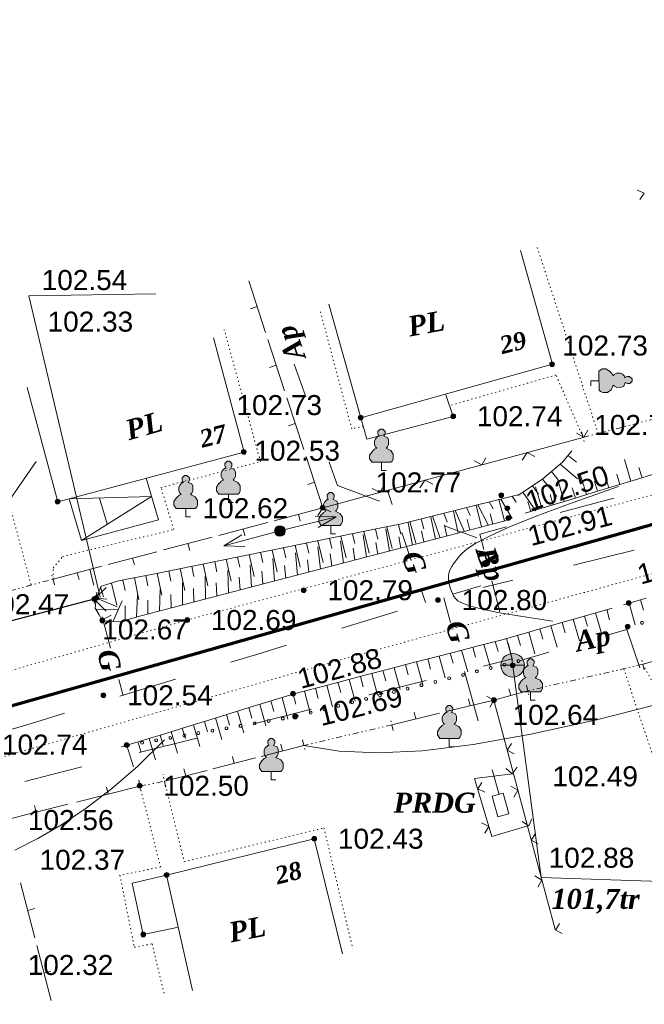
# Model space of a CAD drawing. Header units: millimetres. Extents: x 9396 to 25236, y 15106 to 31102.
# Tile 240 of 256: x 11849 to 11902, y 16812 to 16896. Entities that reach past the tile are written whole.
import ezdxf
from ezdxf.enums import TextEntityAlignment as Align

# ---------------------------------------------------------------- set-up
doc = ezdxf.new("R2010")
doc.units = ezdxf.units.MM
for name, pattern in [('DIVIDE', [1.25, 0.5, -0.25, 0, -0.25, 0, -0.25]), ('DOT', [0.25, 0, -0.25]), ('HIDDEN', [0.375, 0.25, -0.125])]:
    doc.linetypes.add(name, pattern=pattern)
for name, color, linetype, lineweight, true_color in [('1001010', 7, 'Continuous', 9, 0x000000), ('10010110', 7, 'Continuous', 20, 0xa25100), ('10010212', 7, 'Continuous', 9, 0x000000), ('1060000', 7, 'Continuous', 9, 0x000000), ('1070000', 7, 'DOT', 9, 0x000000), ('2030012', 7, 'Continuous', 9, 0x000000), ('21100200', 7, 'HIDDEN', 0, 0x800080), ('3000105', 7, 'DIVIDE', 9, 0x000000), ('3000220', 7, 'Continuous', 9, 0x000000), ('3000260', 7, 'Continuous', 9, 0x000000), ('4000091', 7, 'Continuous', 9, 0x000000), ('4000210', 7, 'Continuous', 9, 0x000000), ('5010210', 7, 'Continuous', 20, 0x008000), ('5010220', 7, 'Continuous', 30, 0x000000), ('5010420', 7, 'Continuous', 9, 0x000000), ('6011210', 1, 'Continuous', 9, 0xff0000), ('8010120', 7, 'Continuous', 20, 0x0080ff)]:
    doc.layers.add(name, color=color, linetype=linetype, lineweight=lineweight, true_color=true_color)
doc.layers.add('Канализация', color=1, linetype='Continuous', lineweight=70)
doc.styles.add('1', font='timesbi.ttf', dxfattribs={"height": 0.00127})
doc.styles.add('10', font='timesbi.ttf', dxfattribs={"height": 0.001481})
doc.styles.add('12', font='timesbi.ttf', dxfattribs={"height": 0.001693})
doc.styles.add('2', font='timesbi.ttf', dxfattribs={"height": 0.001693})
doc.styles.add('3', font='timesbi.ttf', dxfattribs={"height": 0.001693})
doc.styles.add('9', font='timesbi.ttf', dxfattribs={"height": 0.001693})
doc.styles.add('F2', font='arial.ttf', dxfattribs={"height": 0.001693})

# ---------------------------------------------------------------- blocks, each defined once
blk = doc.blocks.new('SYMBOL21100200')
at = {"true_color": 0x800080}
h = blk.add_hatch(color=216, dxfattribs=at)
edge = h.paths.add_edge_path()
edge.add_arc((0, 0), 0.1, 0, 360)
at = {"color": 216, "linetype": 'Continuous', "lineweight": 0, "true_color": 0x800080}
blk.add_circle((0, 0), 0.1, dxfattribs=at)
blk = doc.blocks.new('SYMBOL4000210')
at = {"true_color": 0xffffff}
blk.add_hatch(color=7, dxfattribs=at).paths.add_polyline_path([(0.05, 1.75), (-0.05, 1.75), (-0.15, 1.65), (-0.15, 1.55), (-0.1, 1.45), (-0.15, 1.45), (-0.25, 1.35), (-0.3, 1.25), (-0.3, 1.1), (-0.25, 1), (-0.2, 0.95), (-0.3, 0.9), (-0.35, 0.85), (-0.4, 0.8), (-0.5, 0.65), (-0.5, 0.5), (-0.4, 0.35), (-0.3, 0.35), (-0.1, 0.35), (0, 0.35), (0.15, 0.35), (0.4, 0.35), (0.45, 0.4), (0.5, 0.5), (0.5, 0.7), (0.4, 0.85), (0.2, 0.95), (0.25, 1), (0.3, 1.1), (0.3, 1.3), (0.25, 1.4), (0.1, 1.45), (0.15, 1.55), (0.15, 1.65)])
at = {"color": 18, "linetype": 'Continuous', "lineweight": 0, "true_color": 0x000000, "flags": 128}
blk.add_lwpolyline([(0.05, 1.75), (-0.05, 1.75), (-0.15, 1.65), (-0.15, 1.55), (-0.1, 1.45), (-0.15, 1.45), (-0.25, 1.35), (-0.3, 1.25), (-0.3, 1.1), (-0.25, 1), (-0.2, 0.95), (-0.3, 0.9), (-0.35, 0.85), (-0.4, 0.8), (-0.5, 0.65), (-0.5, 0.5), (-0.4, 0.35), (-0.3, 0.35), (-0.1, 0.35), (0, 0.35), (0.15, 0.35), (0.4, 0.35), (0.45, 0.4), (0.5, 0.5), (0.5, 0.7), (0.4, 0.85), (0.2, 0.95), (0.25, 1), (0.3, 1.1), (0.3, 1.3), (0.25, 1.4), (0.1, 1.45), (0.15, 1.55), (0.15, 1.65), (0.05, 1.75)], close=True, dxfattribs=at)
blk.add_lwpolyline([(0, 0.35), (0, 0), (0.2, 0)], dxfattribs=at)
blk = doc.blocks.new('SYMBOL5010420')
at = {"true_color": 0xffffff}
h = blk.add_hatch(color=7, dxfattribs=at)
edge = h.paths.add_edge_path()
edge.add_arc((0, 0), 0.5, 0, 360)
at = {"color": 18, "linetype": 'Continuous', "lineweight": 9, "true_color": 0x000000, "flags": 128}
blk.add_lwpolyline([(-0.5, 0), (0.5, 0)], dxfattribs=at)
at = {"color": 18, "linetype": 'Continuous', "lineweight": 9, "true_color": 0x000000}
blk.add_circle((0, 0), 0.5, dxfattribs=at)
blk = doc.blocks.new('SYMBOL5010220')
at = {"color": 18, "linetype": 'Continuous', "lineweight": 9, "true_color": 0x000000, "flags": 128}
blk.add_lwpolyline([(0.5, 0.5), (0, 0), (0.5, -0.5)], dxfattribs=at)
blk = doc.blocks.new('SYMBOL2030012')
at = {"true_color": 0xffffff}
h = blk.add_hatch(color=7, dxfattribs=at)
edge = h.paths.add_edge_path()
edge.add_arc((0, 0), 0.225, 0, 360)
at = {"true_color": 0x000000}
h = blk.add_hatch(color=18, dxfattribs=at)
edge = h.paths.add_edge_path()
edge.add_arc((0, 0), 0.05, 0, 360)
at = {"color": 18, "linetype": 'Continuous', "lineweight": 0, "true_color": 0x000000}
for radius in [0.225, 0.05]:
    blk.add_circle((0, 0), radius, dxfattribs=at)

msp = doc.modelspace()

# ---------------------------------------------------------------- linework, layer by layer
at = {"layer": '1001010', "color": 253}
for p, q in [((11860.578, 16853.357), (11859.54, 16856.871)), ((11854.058, 16851.617), (11853.011, 16855.14)), ((11856.226, 16853.013), (11855.583, 16855.189)), ((11854.058, 16851.617), (11860.578, 16853.357)), ((11861.258, 16823.297), (11858.348, 16822.619)), ((11859.278, 16818.277), (11862.248, 16818.907))]:
    msp.add_line(p, q, dxfattribs=at)
for points in [[(11891.159, 16876.146, 0), (11893.858, 16866.517, 0), (11877.658, 16861.977, 0), (11874.959, 16871.606, 0)], [(11865.22, 16868.739, 0), (11867.798, 16859.077, 0), (11852.058, 16854.877, 0), (11849.48, 16864.539, 0)], [(11877.658, 16861.977, 0), (11878.189, 16860.173, 0), (11885.478, 16862.097, 0)], [(11853.011, 16855.14, 0), (11859.985, 16855.338, 0), (11854.058, 16851.617, 0)], [(11863.437, 16813.538, 0), (11861.258, 16823.297, 0), (11873.738, 16826.357, 0), (11876.119, 16816.645, 0)]]:
    msp.add_polyline3d(points, dxfattribs=at)
at = {"layer": '10010110'}
for points in [[(11850.238, 16858.286, 0), (11848.658, 16856.001, 0), (11847.42, 16854.197, 0), (11846.42, 16852.712, 0), (11845.555, 16851.383, 0), (11844.72, 16850.045, 0), (11843.81, 16848.536, 0), (11842.722, 16846.693, 0), (11841.352, 16844.351, 0)], [(11899.45, 16856.173, 0), (11895.529, 16854.794, 0), (11892.481, 16853.653, 0), (11890.188, 16852.722, 0), (11888.533, 16851.971, 0), (11887.395, 16851.37, 0), (11886.659, 16850.891, 0), (11886.204, 16850.505, 0), (11885.913, 16850.182, 0), (11885.687, 16849.897, 0), (11885.502, 16849.641, 0), (11885.356, 16849.409, 0), (11885.244, 16849.198, 0), (11885.163, 16849.002, 0), (11885.11, 16848.816, 0), (11885.079, 16848.635, 0), (11885.068, 16848.456, 0), (11885.074, 16848.274, 0), (11885.095, 16848.088, 0), (11885.131, 16847.899, 0), (11885.182, 16847.708, 0), (11885.246, 16847.514, 0), (11885.324, 16847.318, 0), (11885.414, 16847.121, 0), (11885.517, 16846.922, 0), (11885.645, 16846.721, 0), (11885.869, 16846.514, 0), (11886.271, 16846.293, 0), (11886.936, 16846.054, 0), (11887.947, 16845.79, 0), (11889.388, 16845.496, 0), (11891.342, 16845.165, 0), (11893.893, 16844.791, 0)], [(11911.091, 16840.029, 0), (11903.908, 16838.041, 0), (11897.582, 16836.439, 0), (11892.029, 16835.21, 0), (11887.162, 16834.343, 0), (11882.897, 16833.826, 0), (11879.148, 16833.647, 0), (11875.83, 16833.795, 0), (11872.858, 16834.257, 0)], [(11861.084, 16834.731, 0), (11858.822, 16832.511, 0), (11856.608, 16830.597, 0), (11854.452, 16828.958, 0), (11852.366, 16827.565, 0), (11850.359, 16826.388, 0), (11848.442, 16825.397, 0)]]:
    msp.add_polyline3d(points, dxfattribs=at)
at = {"layer": '10010212', "color": 253}
for p, q in [((11895.201, 16858.787), (11895.891, 16858.217)), ((11894.531, 16858.057), (11895.971, 16856.817)), ((11894.531, 16858.057), (11895.971, 16856.817)), ((11898.621, 16856.057), (11898.071, 16857.877)), ((11898.621, 16856.057), (11898.071, 16857.877)), ((11900.501, 16856.627), (11899.951, 16858.447)), ((11900.501, 16856.627), (11899.951, 16858.447)), ((11901.441, 16856.917), (11901.181, 16857.777)), ((11893.781, 16857.427), (11894.361, 16856.737)), ((11896.741, 16855.487), (11896.191, 16857.297)), ((11896.741, 16855.487), (11896.191, 16857.297)), ((11899.561, 16856.337), (11899.301, 16857.207)), ((11902.851, 16857.347), (11900.971, 16856.767)), ((11890.951, 16855.417), (11892.601, 16856.517)), ((11892.191, 16856.237), (11892.691, 16855.517)), ((11892.981, 16854.337), (11892.431, 16856.157)), ((11892.981, 16854.337), (11892.431, 16856.157)), ((11893.021, 16856.787), (11894.241, 16855.327)), ((11893.021, 16856.787), (11894.241, 16855.327)), ((11894.861, 16854.907), (11894.311, 16856.727)), ((11894.861, 16854.907), (11894.311, 16856.727)), ((11895.801, 16855.197), (11895.541, 16856.057)), ((11899.091, 16856.197), (11897.211, 16855.627)), ((11897.681, 16855.767), (11897.421, 16856.627)), ((11900.971, 16856.767), (11899.091, 16856.197)), ((11889.011, 16854.987), (11890.931, 16855.467)), ((11890.451, 16855.347), (11890.801, 16854.837)), ((11891.371, 16855.697), (11892.451, 16854.127)), ((11891.371, 16855.697), (11892.451, 16854.127)), ((11893.921, 16854.627), (11893.661, 16855.487)), ((11897.211, 16855.627), (11895.331, 16855.057)), ((11885.171, 16854.027), (11887.091, 16854.507)), ((11886.611, 16854.387), (11886.911, 16853.707)), ((11887.091, 16854.507), (11889.011, 16854.987)), ((11887.861, 16852.747), (11887.411, 16854.587)), ((11887.861, 16852.747), (11887.411, 16854.587)), ((11887.571, 16854.627), (11888.431, 16852.937)), ((11887.571, 16854.627), (11888.431, 16852.937)), ((11888.531, 16854.867), (11888.861, 16854.277)), ((11889.801, 16853.257), (11889.321, 16855.087)), ((11889.801, 16853.257), (11889.321, 16855.087)), ((11889.491, 16855.107), (11890.461, 16853.467)), ((11889.491, 16855.107), (11890.461, 16853.467)), ((11893.451, 16854.477), (11891.571, 16853.907)), ((11892.041, 16854.047), (11891.781, 16854.907)), ((11895.331, 16855.057), (11893.451, 16854.477)), ((11881.331, 16853.077), (11883.251, 16853.557)), ((11883.251, 16853.557), (11885.171, 16854.027)), ((11883.971, 16851.727), (11883.591, 16853.587)), ((11883.971, 16851.727), (11883.591, 16853.587)), ((11883.731, 16853.677), (11884.361, 16851.877)), ((11883.731, 16853.677), (11884.361, 16851.877)), ((11884.691, 16853.907), (11884.961, 16853.147)), ((11885.911, 16852.237), (11885.501, 16854.087)), ((11885.911, 16852.237), (11885.501, 16854.087)), ((11885.651, 16854.147), (11886.401, 16852.407)), ((11885.651, 16854.147), (11886.401, 16852.407)), ((11888.831, 16852.997), (11888.601, 16853.867)), ((11879.881, 16852.767), (11880.331, 16850.917)), ((11879.881, 16852.767), (11880.331, 16850.917)), ((11880.851, 16852.957), (11881.051, 16852.127)), ((11882.031, 16851.217), (11881.681, 16853.087)), ((11882.031, 16851.217), (11881.681, 16853.087)), ((11881.811, 16853.197), (11882.321, 16851.367)), ((11881.811, 16853.197), (11882.321, 16851.367)), ((11882.771, 16853.437), (11883.001, 16852.597)), ((11884.941, 16851.977), (11884.741, 16852.897)), ((11888.341, 16852.867), (11886.401, 16852.367)), ((11886.881, 16852.487), (11886.671, 16853.387)), ((11890.281, 16853.377), (11888.341, 16852.867)), ((11875.511, 16851.877), (11877.451, 16852.277)), ((11875.991, 16851.977), (11876.441, 16850.127)), ((11875.991, 16851.977), (11876.441, 16850.127)), ((11876.961, 16852.177), (11877.171, 16851.337)), ((11877.451, 16852.277), (11879.391, 16852.667)), ((11878.141, 16850.207), (11877.871, 16852.087)), ((11878.141, 16850.207), (11877.871, 16852.087)), ((11877.931, 16852.367), (11878.381, 16850.527)), ((11877.931, 16852.367), (11878.381, 16850.527)), ((11878.911, 16852.567), (11879.111, 16851.727)), ((11880.081, 16850.707), (11879.781, 16852.587)), ((11880.081, 16850.707), (11879.781, 16852.587)), ((11881.061, 16850.967), (11880.881, 16851.927)), ((11883.001, 16851.477), (11882.811, 16852.407)), ((11886.401, 16852.367), (11884.461, 16851.857)), ((11869.691, 16850.707), (11871.631, 16851.097)), ((11871.631, 16851.097), (11873.571, 16851.487)), ((11872.111, 16851.197), (11872.541, 16849.337)), ((11872.111, 16851.197), (11872.541, 16849.337)), ((11873.081, 16851.387), (11873.281, 16850.537)), ((11873.571, 16851.487), (11875.511, 16851.877)), ((11874.051, 16851.587), (11874.491, 16849.737)), ((11874.051, 16851.587), (11874.491, 16849.737)), ((11874.261, 16849.187), (11874.051, 16851.077)), ((11874.261, 16849.187), (11874.051, 16851.077)), ((11875.021, 16851.787), (11875.221, 16850.937)), ((11876.201, 16849.697), (11875.961, 16851.577)), ((11876.201, 16849.697), (11875.961, 16851.577)), ((11879.111, 16850.457), (11878.951, 16851.437)), ((11882.511, 16851.347), (11880.571, 16850.837)), ((11884.461, 16851.857), (11882.511, 16851.347)), ((11865.811, 16849.917), (11867.751, 16850.307)), ((11867.751, 16850.307), (11869.691, 16850.707)), ((11868.231, 16850.407), (11868.651, 16848.557)), ((11868.231, 16850.407), (11868.651, 16848.557)), ((11869.201, 16850.607), (11869.391, 16849.747)), ((11870.171, 16850.797), (11870.591, 16848.947)), ((11870.171, 16850.797), (11870.591, 16848.947)), ((11871.141, 16850.997), (11871.341, 16850.147)), ((11872.311, 16848.677), (11872.151, 16850.567)), ((11872.311, 16848.677), (11872.151, 16850.567)), ((11875.231, 16849.437), (11875.091, 16850.467)), ((11878.631, 16850.327), (11876.681, 16849.827)), ((11877.171, 16849.947), (11877.021, 16850.947)), ((11880.571, 16850.837), (11878.631, 16850.327)), ((11861.921, 16849.127), (11863.871, 16849.527)), ((11863.381, 16849.427), (11863.571, 16848.557)), ((11863.871, 16849.527), (11865.811, 16849.917)), ((11864.351, 16849.617), (11864.751, 16847.767)), ((11864.351, 16849.617), (11864.751, 16847.767)), ((11865.321, 16849.817), (11865.511, 16848.947)), ((11866.291, 16850.017), (11866.701, 16848.157)), ((11866.291, 16850.017), (11866.701, 16848.157)), ((11867.261, 16850.207), (11867.451, 16849.347)), ((11868.431, 16847.667), (11868.331, 16849.557)), ((11868.431, 16847.667), (11868.331, 16849.557)), ((11870.371, 16848.167), (11870.241, 16850.067)), ((11870.371, 16848.167), (11870.241, 16850.067)), ((11871.341, 16848.427), (11871.231, 16849.487)), ((11873.281, 16848.937), (11873.161, 16849.977)), ((11876.681, 16849.827), (11874.741, 16849.317)), ((11858.041, 16848.347), (11859.981, 16848.737)), ((11859.501, 16848.637), (11859.681, 16847.757)), ((11859.981, 16848.737), (11861.921, 16849.127)), ((11860.471, 16848.837), (11860.861, 16846.977)), ((11860.471, 16848.837), (11860.861, 16846.977)), ((11861.441, 16849.037), (11861.621, 16848.157)), ((11862.411, 16849.227), (11862.801, 16847.367)), ((11862.411, 16849.227), (11862.801, 16847.367)), ((11866.481, 16847.157), (11866.421, 16849.057)), ((11866.481, 16847.157), (11866.421, 16849.057)), ((11869.401, 16847.917), (11869.311, 16848.997)), ((11872.801, 16848.807), (11870.861, 16848.297)), ((11874.741, 16849.317), (11872.801, 16848.807)), ((11856.601, 16847.997), (11857.051, 16846.147)), ((11856.601, 16847.997), (11857.051, 16846.147)), ((11857.561, 16848.247), (11857.741, 16847.367)), ((11858.531, 16848.447), (11858.911, 16846.587)), ((11858.531, 16848.447), (11858.911, 16846.587)), ((11862.601, 16846.137), (11862.611, 16848.037)), ((11862.601, 16846.137), (11862.611, 16848.037)), ((11864.541, 16846.647), (11864.521, 16848.547)), ((11864.541, 16846.647), (11864.521, 16848.547)), ((11865.511, 16846.897), (11865.451, 16848.027)), ((11868.911, 16847.787), (11866.971, 16847.277)), ((11867.461, 16847.407), (11867.381, 16848.507)), ((11870.861, 16848.297), (11868.911, 16847.787)), ((11855.661, 16847.697), (11855.931, 16846.837)), ((11858.711, 16845.117), (11858.791, 16847.017)), ((11858.711, 16845.117), (11858.791, 16847.017)), ((11860.661, 16845.627), (11860.701, 16847.527)), ((11860.661, 16845.627), (11860.701, 16847.527)), ((11861.631, 16845.887), (11861.601, 16847.047)), ((11863.571, 16846.397), (11863.531, 16847.537)), ((11866.971, 16847.277), (11865.031, 16846.777)), ((11855.321, 16846.737), (11857.071, 16845.997)), ((11855.321, 16846.737), (11857.071, 16845.997)), ((11855.321, 16846.737), (11856.211, 16846.647)), ((11856.751, 16844.767), (11857.501, 16846.507)), ((11856.751, 16844.767), (11857.501, 16846.507)), ((11857.741, 16844.867), (11857.751, 16846.067)), ((11859.681, 16845.377), (11859.671, 16846.557)), ((11863.081, 16846.267), (11861.141, 16845.757)), ((11865.031, 16846.777), (11863.081, 16846.267)), ((11899.861, 16846.157), (11901.781, 16846.717)), ((11900.341, 16846.297), (11900.871, 16844.477)), ((11900.341, 16846.297), (11900.871, 16844.477)), ((11901.301, 16846.577), (11901.551, 16845.717)), ((11855.301, 16845.757), (11857.201, 16845.797)), ((11855.301, 16845.757), (11857.201, 16845.797)), ((11855.791, 16844.877), (11856.581, 16845.297)), ((11859.201, 16845.247), (11857.261, 16844.737)), ((11861.141, 16845.757), (11859.201, 16845.247)), ((11895.161, 16844.807), (11897.041, 16845.347)), ((11897.041, 16845.347), (11898.921, 16845.887)), ((11897.511, 16845.487), (11898.041, 16843.657)), ((11897.511, 16845.487), (11898.041, 16843.657)), ((11898.451, 16845.757), (11898.701, 16844.887)), ((11893.271, 16844.267), (11895.161, 16844.807)), ((11893.741, 16844.397), (11894.271, 16842.577)), ((11893.741, 16844.397), (11894.271, 16842.577)), ((11894.681, 16844.667), (11894.931, 16843.807)), ((11895.631, 16844.937), (11896.151, 16843.117)), ((11895.631, 16844.937), (11896.151, 16843.117)), ((11896.571, 16845.217), (11896.821, 16844.347)), ((11889.501, 16843.177), (11891.391, 16843.717)), ((11890.921, 16843.587), (11891.171, 16842.717)), ((11891.391, 16843.717), (11893.271, 16844.267)), ((11891.861, 16843.857), (11892.381, 16842.027)), ((11891.861, 16843.857), (11892.381, 16842.027)), ((11892.801, 16844.127), (11893.051, 16843.267)), ((11887.601, 16842.697), (11889.501, 16843.187)), ((11888.081, 16842.817), (11888.601, 16840.987)), ((11888.081, 16842.817), (11888.601, 16840.987)), ((11889.031, 16843.067), (11889.271, 16842.217)), ((11889.971, 16843.317), (11890.501, 16841.487)), ((11889.971, 16843.317), (11890.501, 16841.487)), ((11883.811, 16841.707), (11885.711, 16842.197)), ((11885.231, 16842.077), (11885.471, 16841.227)), ((11885.711, 16842.197), (11887.601, 16842.697)), ((11886.181, 16842.327), (11886.701, 16840.497)), ((11886.181, 16842.327), (11886.701, 16840.497)), ((11887.131, 16842.567), (11887.371, 16841.727)), ((11880.011, 16840.717), (11881.911, 16841.217)), ((11881.441, 16841.087), (11881.671, 16840.237)), ((11881.911, 16841.217), (11883.811, 16841.707)), ((11882.381, 16841.337), (11882.891, 16839.507)), ((11882.381, 16841.337), (11882.891, 16839.507)), ((11883.331, 16841.587), (11883.571, 16840.727)), ((11884.281, 16841.827), (11884.791, 16839.997)), ((11884.281, 16841.827), (11884.791, 16839.997)), ((11878.111, 16840.227), (11880.011, 16840.717)), ((11878.591, 16840.347), (11879.081, 16838.517)), ((11878.591, 16840.347), (11879.081, 16838.517)), ((11879.541, 16840.597), (11879.771, 16839.737)), ((11880.491, 16840.837), (11880.991, 16839.007)), ((11880.491, 16840.837), (11880.991, 16839.007)), ((11874.321, 16839.237), (11876.221, 16839.727)), ((11875.741, 16839.607), (11875.971, 16838.737)), ((11876.221, 16839.727), (11878.111, 16840.227)), ((11876.691, 16839.857), (11877.181, 16838.017)), ((11876.691, 16839.857), (11877.181, 16838.017)), ((11877.641, 16840.097), (11877.871, 16839.237)), ((11871.951, 16838.617), (11872.171, 16837.747)), ((11872.421, 16838.747), (11874.321, 16839.237)), ((11872.901, 16838.867), (11873.381, 16837.027)), ((11872.901, 16838.867), (11873.381, 16837.027)), ((11873.841, 16839.117), (11874.071, 16838.247)), ((11874.791, 16839.357), (11875.281, 16837.527)), ((11874.791, 16839.357), (11875.281, 16837.527)), ((11868.671, 16837.607), (11870.541, 16838.187)), ((11869.141, 16837.757), (11869.631, 16835.917)), ((11869.141, 16837.757), (11869.631, 16835.917)), ((11870.071, 16838.037), (11870.321, 16837.137)), ((11871.011, 16838.327), (11871.491, 16836.497)), ((11871.011, 16838.327), (11871.491, 16836.497)), ((11864.921, 16836.447), (11866.801, 16837.027)), ((11866.801, 16837.027), (11868.671, 16837.607)), ((11867.261, 16837.177), (11867.771, 16835.337)), ((11867.261, 16837.177), (11867.771, 16835.337)), ((11868.201, 16837.467), (11868.451, 16836.567)), ((11863.051, 16835.867), (11864.921, 16836.447)), ((11864.451, 16836.307), (11864.711, 16835.427)), ((11865.391, 16836.597), (11865.911, 16834.767)), ((11865.391, 16836.597), (11865.911, 16834.767)), ((11866.331, 16836.887), (11866.581, 16835.997)), ((11859.301, 16834.717), (11861.181, 16835.287)), ((11861.181, 16835.287), (11863.051, 16835.867)), ((11861.641, 16835.437), (11862.181, 16833.617)), ((11861.641, 16835.437), (11862.181, 16833.617)), ((11862.581, 16835.727), (11862.841, 16834.847)), ((11863.521, 16836.017), (11864.051, 16834.187)), ((11863.521, 16836.017), (11864.051, 16834.187)), ((11857.431, 16834.137), (11859.301, 16834.717)), ((11858.831, 16834.567), (11859.101, 16833.707)), ((11859.771, 16834.857), (11860.321, 16833.037)), ((11859.771, 16834.857), (11860.321, 16833.037)), ((11860.711, 16835.147), (11860.971, 16834.277)), ((11857.901, 16834.277), (11858.461, 16832.467)), ((11857.901, 16834.277), (11858.461, 16832.467))]:
    msp.add_line(p, q, dxfattribs=at)
for points in [[(11894.161, 16857.737, 0), (11894.721, 16858.217, 0), (11895.511, 16859.177, 0)], [(11892.601, 16856.517, 0), (11893.061, 16856.827, 0), (11894.161, 16857.737, 0)], [(11879.391, 16852.667, 0), (11880.961, 16852.987, 0), (11881.331, 16853.077, 0)], [(11855.121, 16846.277, 0), (11855.731, 16847.727, 0), (11856.131, 16847.847, 0)], [(11856.131, 16847.847, 0), (11857.091, 16848.157, 0), (11858.041, 16848.347, 0)], [(11855.551, 16845.317, 0), (11855.231, 16845.877, 0), (11855.371, 16847.237, 0)], [(11857.261, 16844.737, 0), (11855.821, 16844.817, 0), (11855.551, 16845.317, 0)], [(11870.541, 16838.187, 0), (11871.941, 16838.617, 0), (11872.421, 16838.747, 0)]]:
    msp.add_polyline3d(points, dxfattribs=at)
at = {"layer": '1060000', "color": 253}
for p, q in [((11884.867, 16863.932), (11885.478, 16862.097)), ((11853.011, 16855.14), (11854.058, 16851.617)), ((11859.278, 16818.277), (11858.348, 16822.619))]:
    msp.add_line(p, q, dxfattribs=at)
for points in [[(11855.642, 16846.802, 6.354), (11849.604, 16872.3, 61.497), (11860.354, 16872.468, 61.497)], [(11890.404, 16841.807, 17.246), (11892.916, 16823.111, 0), (11903.018, 16822.749, 0)], [(11889.242, 16828.227, 5.477), (11888.759, 16829.966, 0.718), (11889.706, 16830.229, 0.718)], [(11889.706, 16830.229, 0.718), (11890.189, 16828.49, 3.474), (11889.242, 16828.227, 5.477)]]:
    msp.add_polyline3d(points, dxfattribs=at)
at = {"layer": '1070000', "color": 253}
for p, q in [((11897.728, 16860.655), (11892.583, 16876.385)), ((11849.795, 16847.881), (11845.442, 16864.106)), ((11899.889, 16840.742), (11905.9, 16822.852))]:
    msp.add_line(p, q, dxfattribs=at)
for points in [[(11877.892, 16861.249, 0), (11876.903, 16861.051, 0), (11874.232, 16871.043, 0)], [(11851.658, 16848.337, 0), (11851.675, 16849.266, 0), (11852.466, 16850.255, 0), (11861.865, 16852.53, 0), (11860.777, 16856.092, 0), (11869.186, 16858.269, 0), (11866.119, 16869.448, 0)], [(11896.458, 16860.317, 0), (11894.166, 16865.602, 0), (11885.213, 16863.03, 0)], [(11934.008, 16863.986, 162.623), (11862.998, 16844.878, 41.424), (11839.048, 16838.008, 0)], [(11875.585, 16841.404, 92.891), (11915.73, 16852.514, 81.312), (11943.577, 16858.128, 81.312)], [(11875.585, 16841.404, 81.312), (11843.413, 16832.151, 81.312), (11797.844, 16819.163, 81.312)], [(11901.498, 16841.137, 0), (11903.825, 16836.878, 0), (11908.906, 16838.452, 0), (11909.908, 16835.303, 0), (11920.642, 16838.667, 0), (11924.22, 16828.72, 0)], [(11861.073, 16831.235, 0), (11862.749, 16824.426, 0), (11874.556, 16827.289, 0), (11876.99, 16817.055, 0)], [(11858.998, 16830.837, 0), (11860.745, 16823.997, 0), (11857.31, 16823.281, 0), (11858.527, 16817.198, 0), (11860.03, 16817.485, 0), (11861.103, 16813.048, 0)]]:
    msp.add_polyline3d(points, dxfattribs=at)
at = {"layer": '3000105', "color": 253}
for p, q in [((11896.458, 16860.317), (11903.738, 16862.217)), ((11896.332, 16860.801), (11896.609, 16859.737)), ((11851.789, 16847.855), (11851.5, 16848.916)), ((11843.798, 16846.197), (11851.658, 16848.337)), ((11901.498, 16841.137), (11891.778, 16838.877)), ((11901.611, 16840.65), (11901.362, 16841.722)), ((11891.665, 16839.364), (11891.914, 16838.293)), ((11880.413, 16835.531), (11880.16, 16836.601)), ((11880.298, 16836.017), (11872.858, 16834.257)), ((11872.743, 16834.744), (11872.996, 16833.674)), ((11858.904, 16831.329), (11859.111, 16830.248)), ((11858.998, 16830.837), (11861.073, 16831.235)), ((11861.168, 16830.744), (11860.96, 16831.825))]:
    msp.add_line(p, q, dxfattribs=at)
at = {"layer": '3000220', "color": 253}
for p, q in [((11869.621, 16869.207), (11868.201, 16873.567)), ((11868.911, 16871.387), (11868.341, 16871.197)), ((11871.231, 16864.257), (11869.811, 16868.617)), ((11870.521, 16866.437), (11869.951, 16866.247)), ((11872.841, 16859.307), (11871.421, 16863.667)), ((11872.131, 16861.487), (11871.561, 16861.297)), ((11874.461, 16854.357), (11873.041, 16858.717)), ((11873.751, 16856.537), (11873.181, 16856.347)), ((11874.461, 16854.357), (11870.351, 16853.277)), ((11872.401, 16853.817), (11872.551, 16853.237)), ((11869.781, 16853.127), (11865.671, 16852.037)), ((11867.731, 16852.577), (11867.881, 16851.997)), ((11865.111, 16851.887), (11861.001, 16850.807)), ((11863.061, 16851.347), (11863.211, 16850.767)), ((11860.441, 16850.657), (11856.331, 16849.567)), ((11855.771, 16849.427), (11851.661, 16848.337)), ((11858.381, 16850.117), (11858.541, 16849.537)), ((11853.711, 16848.877), (11853.871, 16848.297)), ((11901.501, 16841.137), (11905.331, 16842.197)), ((11888.921, 16838.097), (11891.781, 16838.877)), ((11890.351, 16838.487), (11890.191, 16839.067)), ((11884.881, 16837.127), (11888.921, 16838.097)), ((11886.901, 16837.607), (11886.761, 16838.197)), ((11880.301, 16836.017), (11884.331, 16836.987)), ((11882.311, 16836.507), (11882.171, 16837.087)), ((11869.261, 16833.337), (11872.861, 16834.257)), ((11871.061, 16833.797), (11870.911, 16834.377)), ((11865.161, 16832.287), (11868.771, 16833.207)), ((11866.961, 16832.747), (11866.821, 16833.327)), ((11861.071, 16831.237), (11864.671, 16832.157)), ((11862.871, 16831.697), (11862.721, 16832.277)), ((11853.641, 16829.477), (11859.001, 16830.837)), ((11856.321, 16830.157), (11856.171, 16830.737)), ((11847.561, 16827.937), (11852.911, 16829.297)), ((11850.231, 16828.617), (11850.091, 16829.197)), ((11848.921, 16822.647), (11850.131, 16817.987)), ((11849.531, 16820.317), (11850.111, 16820.467)), ((11850.291, 16817.347), (11851.491, 16812.687)), ((11850.891, 16815.017), (11851.471, 16815.167))]:
    msp.add_line(p, q, dxfattribs=at)
at = {"layer": '3000260', "color": 253}
for p, q in [((11874.458, 16854.357), (11896.458, 16860.317)), ((11888.918, 16838.097), (11894.093, 16818.701))]:
    msp.add_line(p, q, dxfattribs=at)
for points in [[(11901.261, 16880.447, 0), (11901.621, 16880.997, 0), (11901.021, 16881.237, 0)], [(11895.891, 16860.677, 0), (11896.511, 16860.337, 0), (11896.861, 16860.947, 0)], [(11887.261, 16858.347, 0), (11887.891, 16857.997, 0), (11888.231, 16858.607, 0)], [(11891.301, 16858.397, 0), (11891.721, 16859.037, 0), (11892.381, 16858.697, 0)], [(11878.641, 16856.007, 0), (11879.271, 16855.657, 0), (11879.611, 16856.267, 0)], [(11882.671, 16856.067, 0), (11883.091, 16856.697, 0), (11883.751, 16856.357, 0)], [(11874.051, 16853.727, 0), (11874.471, 16854.357, 0), (11875.131, 16854.017, 0)], [(11888.311, 16838.447, 0), (11888.921, 16838.087, 0), (11888.561, 16837.497, 0)], [(11890.411, 16834.427, 0), (11890.051, 16833.857, 0), (11890.641, 16833.567, 0)], [(11890.881, 16832.427, 5.59), (11890.471, 16831.867, 5.59), (11889.961, 16832.307, 5.59)], [(11890.479, 16831.871, 0), (11887.291, 16831.485, 2.781), (11888.74, 16826.558, 11.181), (11891.794, 16827.456, 0)], [(11887.911, 16831.137, 5.59), (11887.551, 16830.587, 5.59), (11888.151, 16830.327, 5.59)], [(11890.341, 16830.837, 0), (11890.951, 16830.477, 0), (11890.591, 16829.887, 0)], [(11891.301, 16827.837, 5.59), (11891.861, 16827.477, 5.59), (11892.111, 16828.067, 5.59)], [(11887.871, 16827.727, 5.59), (11888.491, 16827.417, 5.59), (11888.141, 16826.837, 5.59)], [(11892.441, 16826.817, 0), (11892.081, 16826.247, 0), (11892.671, 16825.957, 0)], [(11892.371, 16823.227, 0), (11892.981, 16822.877, 0), (11892.621, 16822.277, 0)], [(11894.471, 16819.207, 0), (11894.111, 16818.647, 0), (11894.701, 16818.357, 0)]]:
    msp.add_polyline3d(points, dxfattribs=at)
at = {"layer": '4000091', "color": 253}
for points in [[(11900.311, 16844.207, 0), (11900.371, 16844.217, 0), (11900.411, 16844.267, 0), (11900.431, 16844.327, 0), (11900.411, 16844.387, 0), (11900.371, 16844.427, 0), (11900.311, 16844.447, 0), (11900.251, 16844.427, 0), (11900.211, 16844.387, 0), (11900.191, 16844.327, 0), (11900.211, 16844.267, 0), (11900.251, 16844.217, 0), (11900.311, 16844.207, 0)], [(11901.441, 16844.517, 0), (11901.501, 16844.537, 0), (11901.541, 16844.577, 0), (11901.551, 16844.637, 0), (11901.541, 16844.697, 0), (11901.501, 16844.747, 0), (11901.441, 16844.757, 0), (11901.381, 16844.747, 0), (11901.331, 16844.697, 0), (11901.321, 16844.637, 0), (11901.331, 16844.577, 0), (11901.381, 16844.537, 0), (11901.441, 16844.517, 0)], [(11889.821, 16840.987, 0), (11889.881, 16841.007, 0), (11889.921, 16841.047, 0), (11889.941, 16841.107, 0), (11889.921, 16841.167, 0), (11889.881, 16841.207, 0), (11889.821, 16841.227, 0), (11889.761, 16841.207, 0), (11889.711, 16841.167, 0), (11889.701, 16841.107, 0), (11889.711, 16841.047, 0), (11889.761, 16841.007, 0), (11889.821, 16840.987, 0)], [(11890.991, 16841.277, 0), (11891.051, 16841.297, 0), (11891.091, 16841.337, 0), (11891.111, 16841.397, 0), (11891.091, 16841.457, 0), (11891.051, 16841.507, 0), (11890.991, 16841.517, 0), (11890.931, 16841.507, 0), (11890.881, 16841.457, 0), (11890.871, 16841.397, 0), (11890.881, 16841.337, 0), (11890.931, 16841.297, 0), (11890.991, 16841.277, 0)], [(11886.311, 16840.117, 0), (11886.371, 16840.137, 0), (11886.411, 16840.177, 0), (11886.431, 16840.237, 0), (11886.411, 16840.297, 0), (11886.371, 16840.337, 0), (11886.311, 16840.357, 0), (11886.251, 16840.337, 0), (11886.201, 16840.297, 0), (11886.191, 16840.237, 0), (11886.201, 16840.177, 0), (11886.251, 16840.137, 0), (11886.311, 16840.117, 0)], [(11887.481, 16840.407, 0), (11887.541, 16840.427, 0), (11887.581, 16840.467, 0), (11887.601, 16840.527, 0), (11887.581, 16840.587, 0), (11887.541, 16840.627, 0), (11887.481, 16840.647, 0), (11887.421, 16840.627, 0), (11887.371, 16840.587, 0), (11887.361, 16840.527, 0), (11887.371, 16840.467, 0), (11887.421, 16840.427, 0), (11887.481, 16840.407, 0)], [(11888.651, 16840.697, 0), (11888.711, 16840.717, 0), (11888.751, 16840.757, 0), (11888.771, 16840.817, 0), (11888.751, 16840.877, 0), (11888.711, 16840.917, 0), (11888.651, 16840.937, 0), (11888.591, 16840.917, 0), (11888.541, 16840.877, 0), (11888.531, 16840.817, 0), (11888.541, 16840.757, 0), (11888.591, 16840.717, 0), (11888.651, 16840.697, 0)], [(11882.791, 16839.247, 0), (11882.851, 16839.257, 0), (11882.901, 16839.307, 0), (11882.911, 16839.367, 0), (11882.901, 16839.427, 0), (11882.851, 16839.467, 0), (11882.791, 16839.487, 0), (11882.731, 16839.467, 0), (11882.691, 16839.427, 0), (11882.671, 16839.367, 0), (11882.691, 16839.307, 0), (11882.731, 16839.257, 0), (11882.791, 16839.247, 0)], [(11883.961, 16839.537, 0), (11884.031, 16839.547, 0), (11884.071, 16839.597, 0), (11884.091, 16839.657, 0), (11884.071, 16839.717, 0), (11884.031, 16839.757, 0), (11883.961, 16839.777, 0), (11883.901, 16839.757, 0), (11883.861, 16839.717, 0), (11883.841, 16839.657, 0), (11883.861, 16839.597, 0), (11883.901, 16839.547, 0), (11883.961, 16839.537, 0)], [(11885.141, 16839.827, 0), (11885.201, 16839.847, 0), (11885.241, 16839.887, 0), (11885.261, 16839.947, 0), (11885.241, 16840.007, 0), (11885.201, 16840.047, 0), (11885.141, 16840.067, 0), (11885.081, 16840.047, 0), (11885.031, 16840.007, 0), (11885.021, 16839.947, 0), (11885.031, 16839.887, 0), (11885.081, 16839.847, 0), (11885.141, 16839.827, 0)], [(11879.281, 16838.377, 0), (11879.341, 16838.387, 0), (11879.391, 16838.437, 0), (11879.401, 16838.497, 0), (11879.391, 16838.557, 0), (11879.341, 16838.597, 0), (11879.281, 16838.617, 0), (11879.221, 16838.597, 0), (11879.181, 16838.557, 0), (11879.161, 16838.497, 0), (11879.181, 16838.437, 0), (11879.221, 16838.387, 0), (11879.281, 16838.377, 0)], [(11880.451, 16838.667, 0), (11880.511, 16838.677, 0), (11880.561, 16838.727, 0), (11880.571, 16838.787, 0), (11880.561, 16838.847, 0), (11880.511, 16838.887, 0), (11880.451, 16838.907, 0), (11880.391, 16838.887, 0), (11880.351, 16838.847, 0), (11880.331, 16838.787, 0), (11880.351, 16838.727, 0), (11880.391, 16838.677, 0), (11880.451, 16838.667, 0)], [(11881.621, 16838.957, 0), (11881.681, 16838.967, 0), (11881.731, 16839.017, 0), (11881.741, 16839.077, 0), (11881.731, 16839.137, 0), (11881.681, 16839.177, 0), (11881.621, 16839.197, 0), (11881.561, 16839.177, 0), (11881.521, 16839.137, 0), (11881.501, 16839.077, 0), (11881.521, 16839.017, 0), (11881.561, 16838.967, 0), (11881.621, 16838.957, 0)], [(11875.771, 16837.507, 0), (11875.831, 16837.517, 0), (11875.871, 16837.567, 0), (11875.891, 16837.627, 0), (11875.871, 16837.687, 0), (11875.831, 16837.727, 0), (11875.771, 16837.747, 0), (11875.711, 16837.727, 0), (11875.671, 16837.687, 0), (11875.651, 16837.627, 0), (11875.671, 16837.567, 0), (11875.711, 16837.517, 0), (11875.771, 16837.507, 0)], [(11876.941, 16837.797, 0), (11877.001, 16837.807, 0), (11877.051, 16837.857, 0), (11877.061, 16837.917, 0), (11877.051, 16837.977, 0), (11877.001, 16838.017, 0), (11876.941, 16838.037, 0), (11876.881, 16838.017, 0), (11876.841, 16837.977, 0), (11876.821, 16837.917, 0), (11876.841, 16837.857, 0), (11876.881, 16837.807, 0), (11876.941, 16837.797, 0)], [(11878.111, 16838.087, 0), (11878.171, 16838.097, 0), (11878.221, 16838.147, 0), (11878.231, 16838.207, 0), (11878.221, 16838.267, 0), (11878.171, 16838.307, 0), (11878.111, 16838.327, 0), (11878.051, 16838.307, 0), (11878.011, 16838.267, 0), (11877.991, 16838.207, 0), (11878.011, 16838.147, 0), (11878.051, 16838.097, 0), (11878.111, 16838.087, 0)], [(11873.431, 16836.927, 0), (11873.491, 16836.937, 0), (11873.531, 16836.987, 0), (11873.551, 16837.047, 0), (11873.531, 16837.107, 0), (11873.491, 16837.147, 0), (11873.431, 16837.167, 0), (11873.371, 16837.147, 0), (11873.331, 16837.107, 0), (11873.311, 16837.047, 0), (11873.331, 16836.987, 0), (11873.371, 16836.937, 0), (11873.431, 16836.927, 0)], [(11874.601, 16837.217, 0), (11874.661, 16837.227, 0), (11874.701, 16837.277, 0), (11874.721, 16837.337, 0), (11874.701, 16837.397, 0), (11874.661, 16837.437, 0), (11874.601, 16837.457, 0), (11874.541, 16837.437, 0), (11874.501, 16837.397, 0), (11874.481, 16837.337, 0), (11874.501, 16837.277, 0), (11874.541, 16837.227, 0), (11874.601, 16837.217, 0)], [(11868.691, 16836.007, 0), (11868.751, 16836.027, 0), (11868.801, 16836.067, 0), (11868.811, 16836.127, 0), (11868.801, 16836.187, 0), (11868.751, 16836.237, 0), (11868.691, 16836.247, 0), (11868.631, 16836.237, 0), (11868.591, 16836.187, 0), (11868.571, 16836.127, 0), (11868.591, 16836.067, 0), (11868.631, 16836.027, 0), (11868.691, 16836.007, 0)], [(11869.881, 16836.217, 0), (11869.941, 16836.227, 0), (11869.991, 16836.277, 0), (11870.001, 16836.337, 0), (11869.991, 16836.397, 0), (11869.941, 16836.437, 0), (11869.881, 16836.457, 0), (11869.821, 16836.437, 0), (11869.781, 16836.397, 0), (11869.761, 16836.337, 0), (11869.781, 16836.277, 0), (11869.821, 16836.227, 0), (11869.881, 16836.217, 0)], [(11871.071, 16836.417, 0), (11871.131, 16836.437, 0), (11871.181, 16836.477, 0), (11871.191, 16836.537, 0), (11871.181, 16836.597, 0), (11871.131, 16836.647, 0), (11871.071, 16836.657, 0), (11871.011, 16836.647, 0), (11870.971, 16836.597, 0), (11870.951, 16836.537, 0), (11870.971, 16836.477, 0), (11871.011, 16836.437, 0), (11871.071, 16836.417, 0)], [(11872.261, 16836.637, 0), (11872.321, 16836.647, 0), (11872.361, 16836.697, 0), (11872.381, 16836.757, 0), (11872.361, 16836.817, 0), (11872.321, 16836.857, 0), (11872.261, 16836.877, 0), (11872.201, 16836.857, 0), (11872.151, 16836.817, 0), (11872.141, 16836.757, 0), (11872.151, 16836.697, 0), (11872.201, 16836.647, 0), (11872.261, 16836.637, 0)], [(11863.941, 16835.197, 0), (11864.001, 16835.207, 0), (11864.041, 16835.257, 0), (11864.061, 16835.317, 0), (11864.041, 16835.377, 0), (11864.001, 16835.417, 0), (11863.941, 16835.437, 0), (11863.881, 16835.417, 0), (11863.841, 16835.377, 0), (11863.821, 16835.317, 0), (11863.841, 16835.257, 0), (11863.881, 16835.207, 0), (11863.941, 16835.197, 0)], [(11865.131, 16835.397, 0), (11865.191, 16835.417, 0), (11865.231, 16835.457, 0), (11865.251, 16835.517, 0), (11865.231, 16835.577, 0), (11865.191, 16835.627, 0), (11865.131, 16835.637, 0), (11865.071, 16835.627, 0), (11865.021, 16835.577, 0), (11865.011, 16835.517, 0), (11865.021, 16835.457, 0), (11865.071, 16835.417, 0), (11865.131, 16835.397, 0)], [(11866.321, 16835.607, 0), (11866.381, 16835.617, 0), (11866.421, 16835.667, 0), (11866.441, 16835.727, 0), (11866.421, 16835.787, 0), (11866.381, 16835.827, 0), (11866.321, 16835.847, 0), (11866.261, 16835.827, 0), (11866.211, 16835.787, 0), (11866.201, 16835.727, 0), (11866.211, 16835.667, 0), (11866.261, 16835.617, 0), (11866.321, 16835.607, 0)], [(11867.511, 16835.807, 0), (11867.571, 16835.827, 0), (11867.611, 16835.867, 0), (11867.631, 16835.927, 0), (11867.611, 16835.987, 0), (11867.571, 16836.027, 0), (11867.511, 16836.047, 0), (11867.451, 16836.027, 0), (11867.401, 16835.987, 0), (11867.391, 16835.927, 0), (11867.401, 16835.867, 0), (11867.451, 16835.827, 0), (11867.511, 16835.807, 0)], [(11858.001, 16834.177, 0), (11858.061, 16834.187, 0), (11858.101, 16834.237, 0), (11858.121, 16834.297, 0), (11858.101, 16834.357, 0), (11858.061, 16834.397, 0), (11858.001, 16834.417, 0), (11857.941, 16834.397, 0), (11857.891, 16834.357, 0), (11857.881, 16834.297, 0), (11857.891, 16834.237, 0), (11857.941, 16834.187, 0), (11858.001, 16834.177, 0)], [(11859.181, 16834.377, 0), (11859.251, 16834.397, 0), (11859.291, 16834.437, 0), (11859.311, 16834.497, 0), (11859.291, 16834.557, 0), (11859.251, 16834.607, 0), (11859.181, 16834.617, 0), (11859.121, 16834.607, 0), (11859.081, 16834.557, 0), (11859.061, 16834.497, 0), (11859.081, 16834.437, 0), (11859.121, 16834.397, 0), (11859.181, 16834.377, 0)], [(11860.371, 16834.587, 0), (11860.431, 16834.597, 0), (11860.481, 16834.647, 0), (11860.491, 16834.707, 0), (11860.481, 16834.767, 0), (11860.431, 16834.807, 0), (11860.371, 16834.827, 0), (11860.311, 16834.807, 0), (11860.271, 16834.767, 0), (11860.251, 16834.707, 0), (11860.271, 16834.647, 0), (11860.311, 16834.597, 0), (11860.371, 16834.587, 0)], [(11861.561, 16834.787, 0), (11861.621, 16834.807, 0), (11861.671, 16834.847, 0), (11861.681, 16834.907, 0), (11861.671, 16834.967, 0), (11861.621, 16835.007, 0), (11861.561, 16835.027, 0), (11861.501, 16835.007, 0), (11861.461, 16834.967, 0), (11861.441, 16834.907, 0), (11861.461, 16834.847, 0), (11861.501, 16834.807, 0), (11861.561, 16834.787, 0)], [(11862.751, 16834.987, 0), (11862.811, 16835.007, 0), (11862.861, 16835.047, 0), (11862.871, 16835.107, 0), (11862.861, 16835.167, 0), (11862.811, 16835.217, 0), (11862.751, 16835.227, 0), (11862.691, 16835.217, 0), (11862.651, 16835.167, 0), (11862.631, 16835.107, 0), (11862.651, 16835.047, 0), (11862.691, 16835.007, 0), (11862.751, 16834.987, 0)]]:
    msp.add_polyline3d(points, close=True, dxfattribs=at)
at = {"layer": '5010210'}
for p, q in [((11872.031, 16866.507, 56.824), (11873.021, 16863.747, 56.824)), ((11899.061, 16855.197), (11894.531, 16853.977)), ((11884.741, 16852.857, 56.824), (11887.481, 16851.817, 56.824)), ((11887.721, 16852.147), (11889.991, 16852.757)), ((11888.061, 16850.837), (11887.721, 16852.147)), ((11888.751, 16848.197), (11889.431, 16845.557)), ((11890.461, 16841.597), (11890.121, 16842.917)), ((11893.561, 16842.147), (11891.091, 16841.427)), ((11888.031, 16840.987), (11890.461, 16841.597)), ((11883.191, 16839.767), (11878.341, 16838.547)), ((11871.071, 16836.717), (11873.491, 16837.327)), ((11868.641, 16836.107), (11871.071, 16836.717)), ((11863.801, 16834.887), (11858.951, 16833.667)), ((11851.681, 16831.837), (11854.101, 16832.447)), ((11849.261, 16831.227), (11851.681, 16831.837))]:
    msp.add_line(p, q, dxfattribs=at)
for points in [[(11879.251, 16854.927, 56.824), (11875.701, 16856.267, 56.824), (11875.001, 16858.217, 56.824)], [(11898.501, 16843.597, 0), (11900.161, 16844.077, 0), (11901.241, 16840.837, 0)]]:
    msp.add_polyline3d(points, dxfattribs=at)
at = {"layer": '5010220', "color": 253}
msp.add_line((11855.138, 16846.637), (11844.572, 16843.886), dxfattribs=at)
at = {"layer": '6011210'}
for p, q in [((11870.832, 16852.408), (11875.586, 16853.595)), ((11870.832, 16852.408, 40.141), (11866.093, 16851.162, 40.141))]:
    msp.add_line(p, q, dxfattribs=at)
for points in [[(11873.816, 16853.668, 0), (11875.586, 16853.595, 0), (11875.586, 16853.595, 0), (11874.058, 16852.698, 0)], [(11867.865, 16851.11, 40.141), (11866.093, 16851.162, 40.141), (11866.093, 16851.162, 40.141), (11867.61, 16852.078, 40.141)]]:
    msp.add_polyline3d(points, dxfattribs=at)
at = {"layer": '8010120'}
for p, q in [((11879.921, 16855.837, 1.221), (11880.321, 16854.647, 1.221)), ((11881.931, 16849.907, 1.221), (11881.131, 16852.277, 1.221)), ((11895.641, 16849.507, 41.673), (11900.761, 16850.777, 41.673)), ((11855.111, 16847.827, 68.912), (11854.761, 16849.157, 68.912)), ((11885.451, 16847.057, 0.842), (11887.801, 16847.777, 0.842)), ((11890.521, 16848.247, 41.673), (11887.971, 16847.617, 41.673)), ((11882.741, 16847.537, 1.221), (11883.141, 16846.347, 1.221)), ((11884.681, 16846.747, 0.359), (11885.261, 16844.667, 0.359)), ((11880.761, 16845.617, 0.842), (11876.071, 16844.177, 0.842)), ((11855.811, 16845.157, 68.912), (11856.521, 16842.497, 68.912)), ((11869.041, 16842.027, 0.842), (11871.381, 16842.747, 0.842)), ((11866.691, 16841.307, 0.842), (11869.041, 16842.027, 0.842)), ((11887.601, 16836.357, 0.359), (11886.431, 16840.517, 0.359)), ((11857.571, 16838.497, 68.912), (11857.221, 16839.837, 68.912)), ((11862.001, 16839.867, 0.842), (11857.311, 16838.437, 0.842)), ((11850.281, 16836.277, 0.842), (11852.621, 16836.997, 0.842)), ((11847.931, 16835.557, 0.842), (11850.281, 16836.277, 0.842)), ((11888.761, 16832.207, 0.359), (11889.351, 16830.127, 0.359))]:
    msp.add_line(p, q, dxfattribs=at)
at = {"layer": 'Канализация'}
msp.add_lwpolyline([(12361.868, 16992.041), (12286.155, 16965.196), (12228.058, 16943.6), (12120.519, 16906.753), (12004.621, 16878.174), (11922.466, 16858.661), (11809.947, 16826.78), (11701.855, 16794.341), (11600.292, 16760.172), (11503.352, 16726.577), (11465.813, 16714.048), (11407.728, 16691.236), (11350.046, 16671.285)], dxfattribs=at)

# ---------------------------------------------------------------- block references
at = {"layer": '2030012', "color": 253, "xscale": 2, "yscale": 2, "zscale": 2}
msp.add_blockref('SYMBOL2030012', (11870.832, 16852.408), dxfattribs=at)
at = {"layer": '21100200', "xscale": 2, "yscale": 2, "zscale": 2}
for p in [(11893.838, 16866.517, 205.46), (11877.658, 16861.997, 205.46), (11885.478, 16862.117, 205.48), (11867.778, 16859.097, 205.06), (11889.538, 16855.437, 205.54), (11852.038, 16854.897, 205.12), (11874.438, 16854.377, 205.24), (11890.052, 16854.33, 205), (11890.138, 16853.497, 205.82), (11855.318, 16846.737, 204.66), (11872.845, 16847.399, 205.589), (11855.138, 16846.657, 205.08), (11884.188, 16846.566, 205.599), (11900.318, 16846.317, 206.06), (11855.818, 16844.837, 205.34), (11862.998, 16844.878, 205.376), (11900.218, 16844.317, 205.64), (11890.506, 16841.049, 205.756), (11855.916, 16838.51, 205.085), (11871.938, 16838.637, 205.76), (11888.918, 16838.097, 205.28), (11872.118, 16836.717, 205.38), (11857.878, 16834.297, 205.48), (11858.978, 16830.857, 205), (11873.738, 16826.377, 204.86), (11861.258, 16823.317, 204.74), (11859.278, 16818.277, 204.64)]:
    msp.add_blockref('SYMBOL21100200', p, dxfattribs=at)
at = {"layer": '4000210', "color": 253, "xscale": 2, "yscale": 2, "zscale": 2, "rotation": 271.3837519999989}
msp.add_blockref('SYMBOL4000210', (11897.098, 16865.097), dxfattribs=at)
at = {"layer": '4000210', "color": 253, "xscale": 2, "yscale": 2, "zscale": 2}
for p in [(11879.418, 16857.517), (11866.478, 16854.817), (11862.878, 16853.597), (11875.122, 16852.172), (11892.017, 16838.094), (11885.147, 16834.158), (11870.098, 16831.357)]:
    msp.add_blockref('SYMBOL4000210', p, dxfattribs=at)
at = {"layer": '5010220', "color": 253, "xscale": 2, "yscale": 2, "zscale": 2}
msp.add_blockref('SYMBOL5010220', (11855.138, 16846.637), dxfattribs=at)
at = {"layer": '5010420', "color": 253, "xscale": 2, "yscale": 2, "zscale": 2}
msp.add_blockref('SYMBOL5010420', (11890.506, 16841.049), dxfattribs=at)

# ---------------------------------------------------------------- texts
at = {"layer": '1001010', "color": 253, "style": '9'}
for rotation, p in [(10.4, (11881.649, 16869.682)), (16, (11857.839, 16860.888)), (11, (11866.529, 16818.428))]:
    msp.add_text('PL', height=1.693, rotation=rotation, dxfattribs=at).set_placement(p, align=Align.MIDDLE_LEFT)
at = {"layer": '1001010', "color": 1, "true_color": 0xff0000, "style": '10'}
for s, rotation, p in [('29', 13.9, (11889.449, 16868.082)), ('27', 14.1, (11864.099, 16860.168)), ('28', 14.1, (11870.469, 16823.228))]:
    msp.add_text(s, height=1.4813, rotation=rotation, dxfattribs=at).set_placement(p, align=Align.MIDDLE_LEFT)
at = {"layer": '1060000', "color": 253, "style": '2'}
msp.add_text('PRDG', height=1.693, dxfattribs=at).set_placement((11880.435, 16829.428, 2.117), align=Align.MIDDLE_LEFT)
at = {"layer": '21100200', "color": 253, "style": 'F2'}
for s, p in [('102.54', (11850.698, 16873.637, 205.08)), ('102.33', (11851.198, 16870.117, 204.66)), ('102.73', (11894.698, 16868.097, 205.46)), ('102.73', (11867.158, 16863.057, 205.46)), ('102.74', (11887.478, 16862.117, 205.48)), ('102.71', (11897.398, 16861.377, 205.42)), ('102.53', (11868.678, 16859.197, 205.06)), ('102.77', (11878.918, 16856.517, 205.54)), ('102.62', (11864.298, 16854.337, 205.24)), ('102.79', (11874.845, 16847.399, 205.589)), ('102.47', (11845.798, 16846.217, 204.94)), ('102.80', (11886.188, 16846.566, 205.599)), ('102.69', (11864.998, 16844.878, 205.376)), ('102.67', (11855.818, 16844.077, 24.44)), ('102.54', (11857.916, 16838.51, 205.085)), ('102.64', (11890.498, 16836.857, 205.28)), ('102.74', (11847.338, 16834.337, 205.48)), ('102.49', (11893.858, 16831.657, 204.98)), ('102.50', (11860.978, 16830.857, 205)), ('102.56', (11849.538, 16827.957, 205.12)), ('102.43', (11875.738, 16826.377, 204.86)), ('102.37', (11850.518, 16824.597, 204.74)), ('102.88', (11893.546, 16824.769, 205.756)), ('102.32', (11849.518, 16815.697, 204.64))]:
    msp.add_text(s, height=1.693, dxfattribs=at).set_placement(p, align=Align.MIDDLE_LEFT)
for s, rotation, p in [('102.50', 19.2, (11891.692, 16854.85, 205)), ('102.91', 14.8, (11891.838, 16851.937, 205.82)), ('103.03', 15.6, (11901.098, 16848.677, 206.06)), ('102.88', 15.1, (11872.378, 16839.857, 69.26)), ('102.69', 14.1, (11874.118, 16836.717, 205.38))]:
    msp.add_text(s, height=1.693, rotation=rotation, dxfattribs=at).set_placement(p, align=Align.MIDDLE_LEFT)
at = {"layer": '5010210', "color": 253}
for s, height, rotation, style, p in [('Ap', 1.693, 108.9, '3', (11872.216, 16866.882, 39.884)), ('Ap', 1.6553, 288.7, '1', (11888.171, 16851.012)), ('В', 1.655, 288.7, '1', (11888.161, 16850.977)), ('Ap', 1.693, 12, '2', (11895.811, 16843.027))]:
    msp.add_text(s, height=height, rotation=rotation, dxfattribs=dict(at, style=style)).set_placement(p, align=Align.MIDDLE_LEFT)
at = {"layer": '5010420', "color": 253, "style": '12'}
msp.add_text('101,7tr', height=1.693, dxfattribs=at).set_placement((11893.786, 16821.289), align=Align.MIDDLE_LEFT)
at = {"layer": '8010120', "color": 253, "style": '3'}
for rotation, p in [(289.7, (11881.871, 16850.632, 1.521)), (286.2, (11885.616, 16844.777, 35.159)), (283.5, (11856.206, 16842.367, 86.112))]:
    msp.add_text('G', height=1.693, rotation=rotation, dxfattribs=at).set_placement(p, align=Align.MIDDLE_LEFT)

doc.saveas('drawing.dxf')
